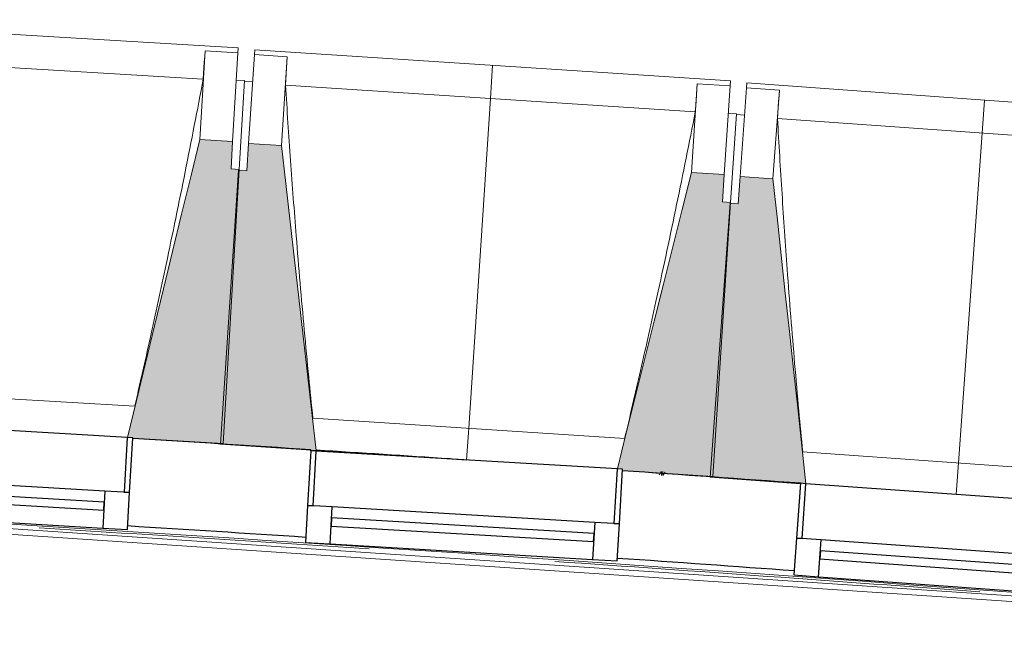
# Model space of a CAD drawing. Header units: millimetres. Extents: x 1293 to 60335, y -36590 to 4541.
# Tile 33 of 65: x 26023 to 27820, y -14744 to -13605. Entities that reach past the tile are written whole.
import ezdxf

# ---------------------------------------------------------------- set-up
doc = ezdxf.new("R2010")
doc.units = ezdxf.units.MM
doc.linetypes.add('Tiret', pattern=[2.5, 1.25, -1.25])
doc.layers.add('A-AREA', color=4, linetype='Tiret', lineweight=100, true_color=0x00ffff)
doc.layers.add('A-GLAZ', color=7, linetype='Continuous', lineweight=25, true_color=0x5c63b1)
for name, color, linetype, lineweight in [('A-FLOR-HRAL', 7, 'Continuous', 18), ('BATIEMENT', 7, 'Continuous', 18), ('BATIMENT', 7, 'Continuous', 25), ('FENETRES', 7, 'Continuous', 25), ('GEN', 7, 'Continuous', 18)]:
    doc.layers.add(name, color=color, linetype=linetype, lineweight=lineweight)

# ---------------------------------------------------------------- blocks, each defined once
blk = doc.blocks.new('XXX_VIDE FENETRE - 550-377501-2021_015_1111_DCE_1_50_N0 FINI_CVC_PAC')
at = {"layer": 'A-GLAZ'}
for p, q in [((240, -120), (-240, -120)), ((-240, -120), (-240, -135)), ((240, -135), (240, -120)), ((-240, -135), (240, -135))]:
    blk.add_line(p, q, dxfattribs=at)
at = {"layer": 'FENETRES'}
for p, q in [((-285, 0), (-285, -100)), ((-275, 0), (-285, 0)), ((275, 0), (-275, 0)), ((-275, -100), (-275, 0)), ((285, 0), (275, 0)), ((275, 0), (275, -100)), ((285, -100), (285, 0)), ((-285, -100), (-275, -100)), ((-240, -100), (-285, -100)), ((-285, -100), (-285, -167.5)), ((-240, -167.5), (-240, -100)), ((240, -100), (-240, -100)), ((240, -100), (240, -167.5)), ((285, -100), (240, -100)), ((275, -100), (285, -100)), ((285, -167.5), (285, -100)), ((-285, -167.5), (-240, -167.5)), ((-240, -167.5), (240, -167.5)), ((240, -167.5), (285, -167.5))]:
    blk.add_line(p, q, dxfattribs=at)
blk = doc.blocks.new('Garde-corps - Garde-corps-505703-2021_015_1111_DCE_1_50_N0 FINI_CVC_PAC')
at = {"layer": 'A-FLOR-HRAL'}
for p, q in [((-14288.8, -14452.6), (-9946.8, -14744.5)), ((-14003.6, -14461.4), (-10204.3, -14716.8))]:
    blk.add_line(p, q, dxfattribs=at)
for radius, start, end in [(137273, 85.24477, 87.064083), (137269.6, 86.221927, 86.473789), (137283.1, 86.270695, 86.406616), (137283.1, 85.897745, 86.032794), (137269.6, 85.755463, 86.080121)]:
    blk.add_arc((-21322.9, -151541.9), radius, start, end, dxfattribs=at)
blk = doc.blocks.new('B02_ARC_rvt-1-2021_015_1111_DCE_1_50_N0 FINI_CVC_PAC')
at = {"layer": 'A-AREA'}
blk.add_line((-11747.3, -14432.7), (-11738.3, -14433.4), dxfattribs=at)
at = {"layer": 'BATIEMENT', "lineweight": 25}
blk.add_line((-12384.3, -14391.6), (-12384.2, -14389.7), dxfattribs=at)
for radius, start, end in [(137443.1, 86.271104, 86.406868), (137443.1, 85.89772, 86.03348), (137283.1, 86.270695, 86.406617), (137283.1, 85.897745, 86.032794)]:
    blk.add_arc((-21322.9, -151541.9), radius, start, end, dxfattribs=at)
at = {"layer": 'BATIMENT'}
blk.add_arc((-21322.9, -151541.9), 137443.1, 86.164982, 86.266982, dxfattribs=at)
at = {"layer": 'BATIEMENT', "lineweight": 18}
blk.add_blockref('Garde-corps - Garde-corps-505703-2021_015_1111_DCE_1_50_N0 FINI_CVC_PAC', (0, 0), dxfattribs=at)
at = {"layer": 'FENETRES', "lineweight": 18}
for p, rotation in [((-12993.7, -14351.2), 356.6222734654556), ((-12099.8, -14408.4), 356.6222734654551), ((-11206.3, -14471.4), 355.8761407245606)]:
    blk.add_blockref('XXX_VIDE FENETRE - 550-377501-2021_015_1111_DCE_1_50_N0 FINI_CVC_PAC', p, dxfattribs=dict(at, rotation=rotation))
blk = doc.blocks.new('20_MUR PREFA_01 - Type 1-3119337-2021_015_1111_DCE_1_50_N0 FINI_CVC_PAC')
at = {"layer": 'GEN'}
for p, q in [((0, 722.1), (0, 661.4)), ((0, 661.4), (0, 58.5)), ((0, 0.7), (0, 58.5))]:
    blk.add_line(p, q, dxfattribs=at)
blk = doc.blocks.new('B02_DC_STR_rvt-1-2021_015_1111_DCE_1_50_N0 FINI_CVC_PAC')
at = {"layer": 'BATIMENT', "lineweight": 5, "true_color": 0x787878}
for points in [[(-12544.5, -14378.3), (-12515, -13878.3), (-12529.9, -13877.4), (-12527, -13827.5), (-12586.9, -13824), (-12719, -14367.4), (-12709.2, -14367.9), (-12709.2, -14368.6), (-12550.4, -14378)], [(-12374.3, -14391.1), (-12438, -13834.8), (-12497.9, -13830.9), (-12501.2, -13880.8), (-12516.1, -13879.8), (-12548.9, -14379.6), (-12382.2, -14390.5)], [(-11650.8, -14438.5), (-11618.1, -13938.6), (-11633, -13937.7), (-11629.7, -13887.8), (-11689.6, -13883.8), (-11824.8, -14424.6), (-11815.3, -14425.1), (-11815.3, -14427.7), (-11757.5, -14431.5)], [(-11480.8, -14451.6), (-11540.8, -13895.6), (-11600.7, -13891.3), (-11604.2, -13941.2), (-11619.2, -13940.1), (-11655.2, -14439.7), (-11490.7, -14451.6), (-11490.6, -14450.9), (-11488.2, -14451.1)]]:
    blk.add_hatch(color=8, dxfattribs=at).paths.add_polyline_path(points)
at = {"layer": 'BATIEMENT'}
for p, q in [((-12527, -13827.5), (-12586.9, -13824)), ((-12529.9, -13877.4), (-12527, -13827.5)), ((-12497.9, -13830.9), (-12501.2, -13880.8)), ((-12438, -13834.8), (-12497.9, -13830.9)), ((-12516.1, -13879.8), (-12548.9, -14379.6)), ((-12544.5, -14378.3), (-12515, -13878.3)), ((-12515, -13878.3), (-12529.9, -13877.4)), ((-12501.2, -13880.8), (-12516.1, -13879.8)), ((-11629.7, -13887.8), (-11689.6, -13883.8)), ((-11633, -13937.7), (-11629.7, -13887.8)), ((-11600.7, -13891.3), (-11604.2, -13941.2)), ((-11540.8, -13895.6), (-11600.7, -13891.3)), ((-11619.2, -13940.1), (-11655.2, -14439.7)), ((-11650.8, -14438.5), (-11618.1, -13938.6)), ((-11618.1, -13938.6), (-11633, -13937.7)), ((-11604.2, -13941.2), (-11619.2, -13940.1)), ((-12709.3, -14368.6), (-12544.5, -14378.3)), ((-12548.9, -14379.6), (-12374.3, -14391.1)), ((-11815.5, -14427.7), (-11650.8, -14438.5)), ((-11655.2, -14439.7), (-11490.7, -14451.6))]:
    blk.add_line(p, q, dxfattribs=at)
at = {"layer": 'BATIEMENT', "flags": 128}
for points in [[(-12586.9, -13824), (-12603.4, -13892), (-12620, -13960), (-12636.5, -14028), (-12653, -14096), (-12669.6, -14164), (-12686.1, -14232), (-12702.6, -14300), (-12719, -14367.4)], [(-12374.3, -14391.1), (-12382.2, -14321.5), (-12390.2, -14252), (-12398.2, -14182.5), (-12406.1, -14112.9), (-12414.1, -14043.4), (-12422.1, -13973.9), (-12430, -13904.3), (-12438, -13834.8)], [(-11689.6, -13883.8), (-11706.6, -13951.7), (-11723.6, -14019.6), (-11740.6, -14087.5), (-11757.5, -14155.4), (-11774.5, -14223.3), (-11791.5, -14291.2), (-11808.5, -14359.1), (-11824.8, -14424.6)], [(-11480.8, -14451.6), (-11488.2, -14382.7), (-11495.7, -14313.1), (-11503.2, -14243.5), (-11510.7, -14174), (-11518.3, -14104.4), (-11525.8, -14034.8), (-11533.3, -13965.2), (-11540.8, -13895.6)]]:
    blk.add_lwpolyline(points, dxfattribs=at)
at = {"layer": 'BATIMENT', "lineweight": 18}
for p, q in [((-12516.9, -13656.7), (-13385.4, -13605.4)), ((-12516.9, -13656.7), (-12517.4, -13665.7)), ((-12580.6, -13713.6), (-13328.8, -13669.5)), ((-12577.3, -13662.2), (-12586.9, -13824)), ((-12577.4, -13662.4), (-12577.3, -13662.2)), ((-12577.3, -13662.2), (-12517.4, -13665.7)), ((-12517.4, -13665.7), (-12527, -13827.5)), ((-12497.9, -13830.9), (-12487.3, -13669.1)), ((-12487.3, -13669.1), (-12486.7, -13660.1)), ((-12487.3, -13669.1), (-12427.4, -13673)), ((-11618.6, -13717), (-12486.7, -13660.1)), ((-12438, -13834.8), (-12427.4, -13673)), ((-12427.4, -13673), (-12427.4, -13673.3)), ((-12505.4, -13716.5), (-12520.4, -13715.6)), ((-12505.4, -13716.5), (-12515, -13878.3)), ((-12490.6, -13719), (-12505.5, -13718)), ((-11682.6, -13773.5), (-12430.5, -13724.5)), ((-11679, -13722.1), (-11689.6, -13883.8)), ((-11679.1, -13722.4), (-11679, -13722.1)), ((-11679, -13722.1), (-11619.1, -13726)), ((-11619.1, -13726), (-11629.7, -13887.8)), ((-11618.6, -13717), (-11619.1, -13726)), ((-11589, -13729.6), (-11588.3, -13720.6)), ((-10720.6, -13783.2), (-11588.3, -13720.6)), ((-11600.7, -13891.3), (-11589, -13729.6)), ((-11589, -13729.6), (-11529.2, -13733.9)), ((-11540.8, -13895.6), (-11529.2, -13733.9)), ((-11529.2, -13733.9), (-11529.1, -13734.2)), ((-11607.4, -13776.9), (-11622.4, -13775.9)), ((-11607.4, -13776.9), (-11618.1, -13938.6)), ((-11592.6, -13779.5), (-11607.5, -13778.4)), ((-10785, -13839.3), (-11532.6, -13785.4)), ((-13275, -14276.6), (-12705.5, -14310.3)), ((-12380.7, -14332), (-11811.4, -14369.3)), ((-12099.8, -14408.4), (-12374.3, -14390.4)), ((-11486.7, -14393.2), (-10917.7, -14434.2))]:
    blk.add_line(p, q, dxfattribs=at)
at = {"layer": 'BATIMENT', "lineweight": 18, "flags": 128}
for points in [[(-12580.6, -13713.6), (-12580, -13703.4), (-12579.3, -13693.2), (-12578.7, -13682.9), (-12578, -13672.7), (-12577.4, -13662.4)], [(-12427.4, -13673.3), (-12428, -13683.5), (-12428.7, -13693.8), (-12429.3, -13704), (-12429.9, -13714.3), (-12430.5, -13724.5)], [(-11682.6, -13773.5), (-11681.9, -13763.3), (-11681.2, -13753.1), (-11680.5, -13742.8), (-11679.8, -13732.6), (-11679.1, -13722.4)], [(-11529.1, -13734.2), (-11529.8, -13744.4), (-11530.5, -13754.7), (-11531.2, -13764.9), (-11531.9, -13775.2), (-11532.6, -13785.4)]]:
    blk.add_lwpolyline(points, dxfattribs=at)
at = {"layer": 'BATIMENT', "lineweight": 18}
for points, knots in [([(-12705.6, -14310.3), (-12696.1, -14269.1), (-12681.6, -14205.5), (-12662.7, -14119.2), (-12647.1, -14046.1), (-12630.7, -13967.3), (-12607.8, -13854.6), (-12591.3, -13770.1), (-12580.6, -13713.6)], [0.0183438, 0.0183438, 0.0183438, 0.0183438, 0.2222222, 0.3333333, 0.4444444, 0.5833333, 0.7222222, 1, 1, 1, 1]), ([(-12430.5, -13724.5), (-12427.6, -13770.4), (-12423, -13839.2), (-12416.3, -13930.8), (-12410.5, -14005.4), (-12403.9, -14085.6), (-12396.3, -14171.5), (-12388.5, -14253.7), (-12383.1, -14307.2), (-12380.5, -14332)], [0, 0, 0, 0, 0.2222222, 0.3333333, 0.4444444, 0.5833333, 0.7222222, 0.8611111, 0.9816328, 0.9816328, 0.9816328, 0.9816328]), ([(-11811.5, -14369.4), (-11801.7, -14328.3), (-11786.8, -14264.7), (-11767.4, -14178.5), (-11751.3, -14105.6), (-11734.3, -14026.9), (-11710.7, -13914.3), (-11693.7, -13829.9), (-11682.6, -13773.5)], [0.0183438, 0.0183438, 0.0183438, 0.0183438, 0.2222222, 0.3333333, 0.4444444, 0.5833333, 0.7222222, 1, 1, 1, 1]), ([(-11532.6, -13785.4), (-11530, -13831.3), (-11525.9, -13900.1), (-11519.7, -13991.8), (-11514.5, -14066.4), (-11508.4, -14146.6), (-11501.3, -14232.6), (-11494.1, -14314.9), (-11489, -14368.4), (-11486.6, -14393.2)], [0, 0, 0, 0, 0.2222222, 0.3333333, 0.4444444, 0.5833333, 0.7222222, 0.8611111, 0.9816328, 0.9816328, 0.9816328, 0.9816328])]:
    blk.add_open_spline(points, degree=3, knots=knots, dxfattribs=at)
at = {"layer": 'BATIMENT', "color": 5, "lineweight": 25, "true_color": 0x0000ff}
for p, rotation in [((-12099.9, -14409), 356.249207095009), ((-11206.4, -14472.1), 355.8761407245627)]:
    blk.add_blockref('20_MUR PREFA_01 - Type 1-3119337-2021_015_1111_DCE_1_50_N0 FINI_CVC_PAC', p, dxfattribs=dict(at, rotation=rotation))

msp = doc.modelspace()

# ---------------------------------------------------------------- block references
at = {"lineweight": 5}
for name in ['B02_DC_STR_rvt-1-2021_015_1111_DCE_1_50_N0 FINI_CVC_PAC', 'B02_ARC_rvt-1-2021_015_1111_DCE_1_50_N0 FINI_CVC_PAC']:
    msp.add_blockref(name, (38939, 0), dxfattribs=at)

doc.saveas('drawing.dxf')
